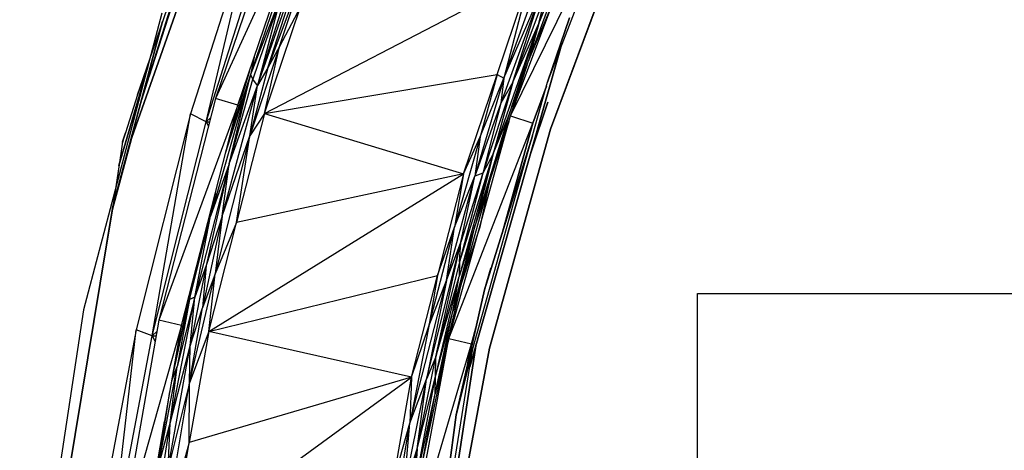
# Model space of a CAD drawing. Header units: millimetres. Extents: x 61846 to 198573, y 13020 to 52988.
# Tile 198 of 240: x 179824 to 180458, y 24809 to 25087. Entities that reach past the tile are written whole.
import ezdxf

# ---------------------------------------------------------------- set-up
doc = ezdxf.new("R2010")
doc.units = ezdxf.units.MM
for name, color, linetype, lineweight in [('A-COLS', 52, 'Continuous', 35), ('A-ROOF', 132, 'Continuous', 35), ('S-BEAM', 12, 'Continuous', 35)]:
    doc.layers.add(name, color=color, linetype=linetype, lineweight=lineweight)

# ---------------------------------------------------------------- blocks, each defined once
blk = doc.blocks.new('28_PBT_SF_toneeltoren_dakboog_28_PBT_SF_toneeltoren_dakboog as R_2584242 - 28_PBT_SF_toneeltoren_dakboog_28_PBT_SF_toneeltoren_dakboog as R_2584242-313469-GZ lierenkamer 3')
at = {"layer": 'S-BEAM', "color": 250, "lineweight": 25}
for p, q in [((-49117.89, 25007.01), (-49022.61, 25278.22)), ((-49022.61, 25278.22), (-49117.89, 25007.01)), ((-49105.77, 25049.58), (-49069.45, 25162.5)), ((-49069.45, 25162.5), (-49105.77, 25049.58)), ((-49110.47, 25034.72), (-49073.19, 25152.86)), ((-49073.19, 25152.86), (-49110.47, 25034.72)), ((-48848.67, 25046.29), (-48807.37, 25154.02)), ((-49097.33, 25090.78), (-49147.73, 24899.52)), ((-49096.89, 25085.44), (-49129.09, 24965.2)), ((-49129.09, 24965.2), (-49096.89, 25085.44)), ((-48834.68, 25087.85), (-48848.67, 25046.29)), ((-48848.67, 25046.29), (-48834.68, 25087.85)), ((-48898.85, 24862.85), (-48840.31, 25068.09)), ((-48840.31, 25068.09), (-48898.85, 24862.85)), ((-49106.45, 25056.17), (-49124.93, 24992.59)), ((-49124.93, 24992.59), (-49106.45, 25056.17)), ((-49107.72, 25053.68), (-49112.92, 25038.19)), ((-49112.92, 25038.19), (-49107.72, 25053.68)), ((-48897.13, 24873.65), (-48848.67, 25046.29)), ((-48848.49, 25033.49), (-48859.52, 25000.74)), ((-48859.52, 25000.74), (-48848.49, 25033.49)), ((-49129.1, 24964.54), (-49116.86, 25009.94)), ((-49116.86, 25009.94), (-49129.1, 24964.54)), ((-48889.26, 24912.51), (-48858.35, 25011.82)), ((-48858.35, 25011.82), (-48889.26, 24912.51)), ((-49122.28, 25008.91), (-49122.69, 25007.3)), ((-49122.69, 25007.3), (-49122.28, 25008.91)), ((-49188.93, 24604.18), (-49128.84, 24966.1)), ((-49128.84, 24966.1), (-49188.93, 24604.18)), ((-48889.26, 24912.51), (-48885.37, 24926.46)), ((-48885.37, 24926.46), (-48889.26, 24912.51)), ((-48889.26, 24912.51), (-48907.7, 24831.83)), ((-48907.7, 24831.83), (-48889.26, 24912.51)), ((-49147.73, 24899.52), (-49171.04, 24746.21)), ((-48928.06, 24660.49), (-48894.63, 24877.67)), ((-48894.63, 24877.67), (-48928.06, 24660.49)), ((-48924.22, 24704.25), (-48897.13, 24873.65)), ((-48897.13, 24873.65), (-48907.7, 24831.83)), ((-48907.7, 24831.83), (-48897.13, 24873.65)), ((-48924.22, 24704.25), (-48907.7, 24831.83)), ((-48907.7, 24831.83), (-48924.22, 24704.25))]:
    blk.add_line(p, q, dxfattribs=at)
blk = doc.blocks.new('28_PBT_SF_toneeltoren_dakboog_28_PBT_SF_toneeltoren_dakboog as R_2584242 - 28_PBT_SF_toneeltoren_dakboog_28_PBT_SF_toneeltoren_dakboog as R_2584242-313473-GZ lierenkamer 3')
blk.add_blockref('28_PBT_SF_toneeltoren_dakboog_28_PBT_SF_toneeltoren_dakboog as R_2584242 - 28_PBT_SF_toneeltoren_dakboog_28_PBT_SF_toneeltoren_dakboog as R_2584242-313469-GZ lierenkamer 3', (0, 0))
blk = doc.blocks.new('28_PBT_SC_staal_H-profiel_gekromd_dak toneeltoren_S355_HE200B_betondak_as 20_2666731 - 28_PBT_SC_staal_H-profiel_gekromd_dak toneeltoren_S355_HE200B_betondak_as 20_2666731-313531-GZ lierenkamer 3')
at = {"layer": 'A-COLS', "color": 250, "lineweight": 25}
for p, q in [((-49015.33, 25175.63), (-49062.73, 25035.82)), ((-49001.35, 25170.21), (-49062.73, 25035.82)), ((-49048.38, 25031.44), (-49001.35, 25170.21)), ((-48854.39, 25084.28), (-48820.26, 25171.59)), ((-48872.52, 25024.58), (-48820.62, 25164.11)), ((-48872.52, 25024.58), (-48806.82, 25158.24)), ((-48846.89, 25016.09), (-48795.77, 25153.55)), ((-48795.77, 25153.55), (-48846.89, 25016.09)), ((-49040.07, 25050.82), (-49008.65, 25144.96)), ((-49035.59, 25044.28), (-49002.54, 25138.16)), ((-49029.09, 25055.69), (-49002.54, 25138.16)), ((-49035.59, 25044.28), (-49006.56, 25135.63)), ((-49000.6, 25131.32), (-49029.09, 25055.69)), ((-49021.58, 25069.45), (-49000.6, 25131.32)), ((-48835.28, 25129.94), (-48860.94, 25060.03)), ((-48854.39, 25084.28), (-48835.28, 25129.94)), ((-48876.93, 25048.96), (-48851.77, 25118.6)), ((-49031.16, 25026.19), (-48859.6, 25115.33)), ((-48881.29, 25051.24), (-48859.6, 25115.33)), ((-48859.6, 25115.33), (-48876.93, 25048.96)), ((-48852.11, 25106.34), (-48878.73, 25032.81)), ((-48876.93, 25048.96), (-48852.11, 25106.34)), ((-48871.11, 25046.27), (-48852.11, 25106.34)), ((-48871.11, 25046.27), (-48849.09, 25105.6)), ((-48854.39, 25084.28), (-48849.09, 25105.6)), ((-49040.07, 25050.82), (-49020.76, 25100.86)), ((-49020.76, 25100.86), (-49038.62, 25048.34)), ((-49020.76, 25100.86), (-49035.59, 25044.28)), ((-49031.16, 25026.19), (-49007.86, 25094.95)), ((-49007.86, 25094.95), (-49021.58, 25069.45)), ((-48860.94, 25060.03), (-48846.57, 25094.34)), ((-48883.67, 25000.18), (-48854.39, 25084.28)), ((-48854.39, 25084.28), (-48874.05, 25023.82)), ((-48871.11, 25046.27), (-48854.39, 25084.28)), ((-48854.39, 25084.28), (-48860.94, 25060.03)), ((-49021.58, 25069.45), (-49040.65, 25011.7)), ((-49031.16, 25026.19), (-49021.58, 25069.45)), ((-49021.58, 25069.45), (-49029.09, 25055.69)), ((-49037.84, 25062.54), (-49040.07, 25050.82)), ((-48874.05, 25023.82), (-48860.94, 25060.03)), ((-48872.52, 25024.58), (-48860.94, 25060.03)), ((-48871.31, 25027.84), (-48860.94, 25060.03)), ((-49040.85, 25053.66), (-49054.5, 25007.48)), ((-49029.09, 25055.69), (-49040.65, 25011.7)), ((-49029.09, 25055.69), (-49035.59, 25044.28)), ((-49040.07, 25050.82), (-49065.95, 24959.84)), ((-49056.28, 25000.52), (-49040.07, 25050.82)), ((-49053.82, 24993.73), (-49040.07, 25050.82)), ((-49053.82, 24993.73), (-49038.62, 25048.34)), ((-49040.07, 25050.82), (-49038.62, 25048.34)), ((-49035.59, 25044.28), (-49038.62, 25048.34)), ((-49031.16, 25026.19), (-48881.29, 25051.24)), ((-48902.97, 24987.15), (-48881.29, 25051.24)), ((-48876.93, 25048.96), (-48895.57, 24985.72)), ((-48881.29, 25051.24), (-48892.09, 25011.18)), ((-48892.09, 25011.18), (-48876.93, 25048.96)), ((-48881.29, 25051.24), (-48876.93, 25048.96)), ((-48876.93, 25048.96), (-48878.73, 25032.81)), ((-49058.46, 24960.02), (-49035.59, 25044.28)), ((-49053.82, 24993.73), (-49035.59, 25044.28)), ((-49040.65, 25011.7), (-49035.59, 25044.28)), ((-48871.11, 25046.27), (-48890.54, 24987.67)), ((-48871.11, 25046.27), (-48883.67, 25000.18)), ((-48871.11, 25046.27), (-48878.73, 25032.81)), ((-48849.35, 25043.87), (-48858.28, 25019.86)), ((-48858.28, 25019.86), (-48849.35, 25043.87)), ((-49062.73, 25035.82), (-49099.28, 24892.78)), ((-49048.38, 25031.44), (-49062.73, 25035.82)), ((-49048.38, 25031.44), (-49099.28, 24892.78)), ((-49084.65, 24889.48), (-49048.38, 25031.44)), ((-48878.73, 25032.81), (-48895.57, 24985.72)), ((-48878.73, 25032.81), (-48890.54, 24987.67)), ((-49031.16, 25026.19), (-49049.12, 24955.85)), ((-49031.16, 25026.19), (-49040.65, 25011.7)), ((-49031.16, 25026.19), (-48902.97, 24987.15)), ((-48912.32, 24881.13), (-48872.52, 25024.58)), ((-48874.05, 25023.82), (-48895.42, 24954.03)), ((-48886.54, 24980.57), (-48872.52, 25024.58)), ((-48874.05, 25023.82), (-48886.54, 24980.57)), ((-48883.67, 25000.18), (-48874.05, 25023.82)), ((-48872.52, 25024.58), (-48858.28, 25019.86)), ((-48912.32, 24881.13), (-48858.28, 25019.86)), ((-48886.54, 24980.57), (-48873.53, 25020.94)), ((-48886.08, 24874.76), (-48846.89, 25016.09)), ((-48846.89, 25016.09), (-48886.08, 24874.76)), ((-48858.28, 25019.86), (-48878.2, 24948.05)), ((-48878.2, 24948.05), (-48858.28, 25019.86)), ((-49040.65, 25011.7), (-49062.93, 24922.81)), ((-49058.46, 24960.02), (-49040.65, 25011.7)), ((-49049.12, 24955.85), (-49040.65, 25011.7)), ((-48892.09, 25011.18), (-48908.64, 24952.83)), ((-48902.97, 24987.15), (-48892.09, 25011.18)), ((-48892.09, 25011.18), (-48895.57, 24985.72)), ((-48883.67, 25000.18), (-48905.61, 24921.04)), ((-48883.67, 25000.18), (-48905.42, 24930.38)), ((-48883.67, 25000.18), (-48895.42, 24954.03)), ((-48883.67, 25000.18), (-48890.54, 24987.67)), ((-49053.82, 24993.73), (-49076.07, 24907.79)), ((-49053.82, 24993.73), (-49068.85, 24928.19)), ((-49053.82, 24993.73), (-49065.95, 24959.84)), ((-49058.46, 24960.02), (-49053.82, 24993.73)), ((-49067.08, 24885.51), (-48902.97, 24987.15)), ((-48902.97, 24987.15), (-49049.12, 24955.85)), ((-48902.97, 24987.15), (-48919.67, 24921.58)), ((-48913.81, 24918.48), (-48895.57, 24985.72)), ((-48902.97, 24987.15), (-48908.64, 24952.83)), ((-48908.64, 24952.83), (-48895.57, 24985.72)), ((-48890.54, 24987.67), (-48905.42, 24930.38)), ((-48890.54, 24987.67), (-48904.67, 24943.18)), ((-48904.67, 24943.18), (-48895.57, 24985.72)), ((-48890.54, 24987.67), (-48895.57, 24985.72)), ((-48886.54, 24980.57), (-48903.88, 24917.53)), ((-48886.54, 24980.57), (-48895.42, 24954.03)), ((-48886.54, 24980.57), (-48892.41, 24952.89)), ((-49062.78, 24975.07), (-49065.95, 24959.84)), ((-49079.46, 24906.2), (-49065.95, 24959.84)), ((-49076.07, 24907.79), (-49065.95, 24959.84)), ((-49071.1, 24942.49), (-49065.95, 24959.84)), ((-49058.46, 24960.02), (-49071.05, 24900.91)), ((-49058.46, 24960.02), (-49068.85, 24928.19)), ((-49058.46, 24960.02), (-49062.93, 24922.81)), ((-49067.08, 24885.51), (-49049.12, 24955.85)), ((-49049.12, 24955.85), (-49062.93, 24922.81)), ((-48925.29, 24888.92), (-48908.64, 24952.83)), ((-48919.67, 24921.58), (-48908.64, 24952.83)), ((-48913.81, 24918.48), (-48908.64, 24952.83)), ((-48909.69, 24898.41), (-48895.42, 24954.03)), ((-48895.42, 24954.03), (-48905.61, 24921.04)), ((-48903.88, 24917.53), (-48895.42, 24954.03)), ((-48892.44, 24952.8), (-48903.88, 24917.53)), ((-48926.72, 24854.72), (-48904.67, 24943.18)), ((-48920.64, 24869.16), (-48904.67, 24943.18)), ((-48913.81, 24918.48), (-48904.67, 24943.18)), ((-48905.42, 24930.38), (-48904.67, 24943.18)), ((-49068.85, 24928.19), (-49079.14, 24876.31)), ((-49068.85, 24928.19), (-49076.07, 24907.79)), ((-49068.85, 24928.19), (-49071.05, 24900.91)), ((-48905.42, 24930.38), (-48920.64, 24869.16)), ((-48905.42, 24930.38), (-48905.61, 24921.04)), ((-49079.51, 24852.46), (-49062.93, 24922.81)), ((-49062.93, 24922.81), (-49071.05, 24900.91)), ((-49067.08, 24885.51), (-49062.93, 24922.81)), ((-49067.08, 24885.51), (-48919.67, 24921.58)), ((-48936.36, 24856.02), (-48919.67, 24921.58)), ((-48919.67, 24921.58), (-48925.29, 24888.92)), ((-48921, 24856.49), (-48905.61, 24921.04)), ((-48920.64, 24869.16), (-48905.61, 24921.04)), ((-48909.69, 24898.41), (-48905.61, 24921.04)), ((-49077.68, 24916.74), (-49079.46, 24906.2)), ((-48937.53, 24826.47), (-48913.81, 24918.48)), ((-48913.81, 24918.48), (-48926.72, 24854.72)), ((-48925.29, 24888.92), (-48913.81, 24918.48)), ((-48921.24, 24845.28), (-48903.88, 24917.53)), ((-48912.32, 24881.13), (-48903.88, 24917.53)), ((-48903.88, 24917.53), (-48909.69, 24898.41)), ((-49091.87, 24826.48), (-49076.07, 24907.79)), ((-49090.25, 24857.46), (-49079.35, 24910.22)), ((-49076.07, 24907.79), (-49087.45, 24862.9)), ((-49076.07, 24907.79), (-49079.46, 24906.2)), ((-49079.14, 24876.31), (-49076.07, 24907.79)), ((-49090.49, 24856.15), (-49079.46, 24906.2)), ((-49079.46, 24906.2), (-49087.45, 24862.9)), ((-49079.51, 24852.46), (-49071.05, 24900.91)), ((-49079.14, 24876.31), (-49071.05, 24900.91)), ((-48921.24, 24845.28), (-48909.69, 24898.41)), ((-48921, 24856.49), (-48909.69, 24898.41)), ((-49099.28, 24892.78), (-49124.77, 24747.38)), ((-49084.65, 24889.48), (-49124.77, 24747.38)), ((-49109.93, 24745.15), (-49084.65, 24889.48)), ((-49084.65, 24889.48), (-49099.28, 24892.78)), ((-48925.29, 24888.92), (-48937.53, 24826.47)), ((-48936.36, 24856.02), (-48925.29, 24888.92)), ((-49067.08, 24885.51), (-49079.61, 24814)), ((-49067.08, 24885.51), (-49079.51, 24852.46)), ((-48936.36, 24856.02), (-49067.08, 24885.51)), ((-48894.91, 24887.82), (-48897.74, 24877.59)), ((-48897.74, 24877.59), (-48894.91, 24887.82)), ((-49093.2, 24797.47), (-49079.14, 24876.31)), ((-49091.87, 24826.48), (-49079.14, 24876.31)), ((-49079.51, 24852.46), (-49079.14, 24876.31)), ((-48939.73, 24734.8), (-48912.32, 24881.13)), ((-48939.73, 24734.8), (-48897.75, 24877.59)), ((-48929.91, 24797.75), (-48912.32, 24881.13)), ((-48912.32, 24881.13), (-48921.24, 24845.28)), ((-48912.32, 24881.13), (-48897.75, 24877.59)), ((-48897.74, 24877.59), (-48900.01, 24865.49)), ((-48900.01, 24865.49), (-48897.74, 24877.59)), ((-48913.06, 24730.61), (-48886.08, 24874.76)), ((-48886.08, 24874.76), (-48913.06, 24730.61)), ((-48932.79, 24809.89), (-48920.64, 24869.16)), ((-48920.64, 24869.16), (-48926.72, 24854.72)), ((-48921, 24856.49), (-48920.64, 24869.16)), ((-49099.61, 24797.87), (-49087.45, 24862.9)), ((-49091.87, 24826.48), (-49087.45, 24862.9)), ((-49090.9, 24853.78), (-49087.45, 24862.9)), ((-49095.48, 24756.85), (-49079.51, 24852.46)), ((-49079.51, 24852.46), (-49093.2, 24797.47)), ((-49092.13, 24742.49), (-48936.36, 24856.02)), ((-48936.36, 24856.02), (-49079.61, 24814)), ((-49079.61, 24814), (-49079.51, 24852.46)), ((-48947.98, 24789.36), (-48936.36, 24856.02)), ((-48941.2, 24783.81), (-48926.72, 24854.72)), ((-48936.36, 24856.02), (-48937.53, 24826.47)), ((-48937.53, 24826.47), (-48926.72, 24854.72)), ((-48934.66, 24783.28), (-48921, 24856.49)), ((-48932.79, 24809.89), (-48921, 24856.49)), ((-48932.79, 24809.89), (-48926.72, 24854.72)), ((-48921.24, 24845.28), (-48921, 24856.49)), ((-49099.61, 24797.87), (-49092.11, 24846.9)), ((-48934.66, 24783.28), (-48921.24, 24845.28)), ((-48929.91, 24797.75), (-48921.24, 24845.28)), ((-49107.77, 24755.3), (-49095.5, 24827.55)), ((-49105.57, 24738.71), (-49091.87, 24826.48)), ((-49099.61, 24797.87), (-49091.87, 24826.48)), ((-49093.2, 24797.47), (-49091.87, 24826.48)), ((-48951.33, 24744.91), (-48937.53, 24826.47)), ((-48947.98, 24789.36), (-48937.53, 24826.47)), ((-48941.2, 24783.81), (-48937.53, 24826.47)), ((-49097.35, 24816.98), (-49107.77, 24755.3)), ((-49079.61, 24814), (-49095.48, 24756.85)), ((-49092.13, 24742.49), (-49079.61, 24814)), ((-48946.07, 24728.27), (-48932.79, 24809.89)), ((-48941.2, 24783.81), (-48932.79, 24809.89)), ((-48932.79, 24809.89), (-48934.66, 24783.28))]:
    blk.add_line(p, q, dxfattribs=at)
blk = doc.blocks.new('28_PBT_SC_staal_H-profiel_gekromd_dak toneeltoren_S355_HE200B_betondak_as 20_2666731 - 28_PBT_SC_staal_H-profiel_gekromd_dak toneeltoren_S355_HE200B_betondak_as 20_2666731-313535-GZ lierenkamer 3')
blk.add_blockref('28_PBT_SC_staal_H-profiel_gekromd_dak toneeltoren_S355_HE200B_betondak_as 20_2666731 - 28_PBT_SC_staal_H-profiel_gekromd_dak toneeltoren_S355_HE200B_betondak_as 20_2666731-313531-GZ lierenkamer 3', (0, 0))
blk = doc.blocks.new('28_PBT_SC_staal_H-profiel_gekromd_dak toneeltoren hoek_S355_HE200B_betondak_as 20_3625036 - 28_PBT_SC_staal_H-profiel_gekromd_dak toneeltoren hoek_S355_HE200B_betondak_as 20_3625036-313802-GZ lierenkamer 3')
at = {"layer": 'A-COLS', "color": 250, "lineweight": 25}
for p, q in [((-49035.86, 25160.81), (-49078.79, 25025.89)), ((-49068.79, 25020.85), (-49035.86, 25160.81)), ((-49068.79, 25020.85), (-49026.18, 25154.63)), ((-49078.79, 25025.89), (-49113.91, 24886.52)), ((-49103.64, 24882.67), (-49078.79, 25025.89)), ((-49068.79, 25020.85), (-49078.79, 25025.89)), ((-49068.79, 25020.85), (-49065.9, 25023.39)), ((-49103.64, 24882.67), (-49068.79, 25020.85)), ((-49068.79, 25020.85), (-49066.55, 25020.85)), ((-49068.79, 25020.85), (-49067.27, 25018.05)), ((-49113.91, 24886.52), (-49140.99, 24743.61)), ((-49130.54, 24740.97), (-49113.91, 24886.52)), ((-49130.54, 24740.97), (-49103.64, 24882.67)), ((-49103.64, 24882.67), (-49113.91, 24886.52)), ((-49103.64, 24882.67), (-49100.53, 24885.65)), ((-49103.64, 24882.67), (-49101.66, 24879.19)), ((-49103.64, 24882.67), (-49101.05, 24882.67))]:
    blk.add_line(p, q, dxfattribs=at)
blk = doc.blocks.new('28_PBT_SC_staal_H-profiel_gekromd_dak toneeltoren hoek_S355_HE200B_betondak_as 20_3625036 - 28_PBT_SC_staal_H-profiel_gekromd_dak toneeltoren hoek_S355_HE200B_betondak_as 20_3625036-313806-GZ lierenkamer 3')
blk.add_blockref('28_PBT_SC_staal_H-profiel_gekromd_dak toneeltoren hoek_S355_HE200B_betondak_as 20_3625036 - 28_PBT_SC_staal_H-profiel_gekromd_dak toneeltoren hoek_S355_HE200B_betondak_as 20_3625036-313802-GZ lierenkamer 3', (0, 0))
blk = doc.blocks.new('TadP_A_CON_CONSTRUCTIE_rvt-5-GZ lierenkamer 3')
at = {"layer": 'A-COLS', "color": 10, "lineweight": 18}
for name in ['28_PBT_SC_staal_H-profiel_gekromd_dak toneeltoren_S355_HE200B_betondak_as 20_2666731 - 28_PBT_SC_staal_H-profiel_gekromd_dak toneeltoren_S355_HE200B_betondak_as 20_2666731-313535-GZ lierenkamer 3', '28_PBT_SC_staal_H-profiel_gekromd_dak toneeltoren hoek_S355_HE200B_betondak_as 20_3625036 - 28_PBT_SC_staal_H-profiel_gekromd_dak toneeltoren hoek_S355_HE200B_betondak_as 20_3625036-313806-GZ lierenkamer 3']:
    blk.add_blockref(name, (0, 0), dxfattribs=at)
at = {"layer": 'S-BEAM', "color": 10, "lineweight": 18}
blk.add_blockref('28_PBT_SF_toneeltoren_dakboog_28_PBT_SF_toneeltoren_dakboog as R_2584242 - 28_PBT_SF_toneeltoren_dakboog_28_PBT_SF_toneeltoren_dakboog as R_2584242-313473-GZ lierenkamer 3', (0, 0), dxfattribs=at)
blk = doc.blocks.new('27_NOAHH_Dak_Dak-x 2835671 - 27_10_Kunststof-163083-GZ lierenkamer 3')
at = {"layer": 'A-ROOF', "color": 250, "lineweight": 25}
for p, q in [((-49057.59, 25200.66), (-49111.61, 25042.28)), ((-49057.59, 25200.66), (-49105.01, 25061.64)), ((-49105.01, 25061.64), (-49111.61, 25042.28)), ((-49111.61, 25042.28), (-49120.76, 25013.65)), ((-49111.61, 25042.28), (-49120.76, 25013.65)), ((-49122.6, 25007.9), (-49120.76, 25013.65)), ((-49120.76, 25013.65), (-49122.6, 25007.9)), ((-49122.6, 25007.9), (-49123.74, 25000.42)), ((-49122.6, 25007.9), (-49123.74, 25000.42)), ((-49123.74, 25000.42), (-49129.4, 24963.13)), ((-49123.74, 25000.42), (-49127.27, 24977.14)), ((-49127.27, 24977.14), (-49129.4, 24963.13)), ((-49129.4, 24963.13), (-49167.63, 24732.85)), ((-49129.4, 24963.13), (-49167.63, 24732.85))]:
    blk.add_line(p, q, dxfattribs=at)
blk = doc.blocks.new('27_NOAHH_Dak_Dak-x 2835671 - 27_NOAHH_Dak_Dak-x 2835671-163054-GZ lierenkamer 3')
blk.add_blockref('27_NOAHH_Dak_Dak-x 2835671 - 27_10_Kunststof-163083-GZ lierenkamer 3', (0, 0))
blk = doc.blocks.new('27_NOAHH_Dak_Dak-x 2914359 - 27_NOAHH_Dak_Dak-x 2914359-167801-GZ lierenkamer 3')
at = {"layer": 'A-ROOF', "color": 250, "lineweight": 25}
for p, q in [((-48752, 24910), (-48074.09, 24910)), ((-48752, 24610), (-48752, 24910))]:
    blk.add_line(p, q, dxfattribs=at)
blk = doc.blocks.new('TadP_A_BWK_BOUWKUNDE_rvt-5-GZ lierenkamer 3')
at = {"layer": 'A-ROOF', "lineweight": 9}
for name in ['27_NOAHH_Dak_Dak-x 2835671 - 27_NOAHH_Dak_Dak-x 2835671-163054-GZ lierenkamer 3', '27_NOAHH_Dak_Dak-x 2914359 - 27_NOAHH_Dak_Dak-x 2914359-167801-GZ lierenkamer 3']:
    blk.add_blockref(name, (0, 0), dxfattribs=at)

msp = doc.modelspace()

# ---------------------------------------------------------------- block references
at = {"color": 210, "lineweight": 5}
for name in ['TadP_A_BWK_BOUWKUNDE_rvt-5-GZ lierenkamer 3', 'TadP_A_CON_CONSTRUCTIE_rvt-5-GZ lierenkamer 3']:
    msp.add_blockref(name, (229012.82, 0), dxfattribs=at)

doc.saveas('drawing.dxf')
